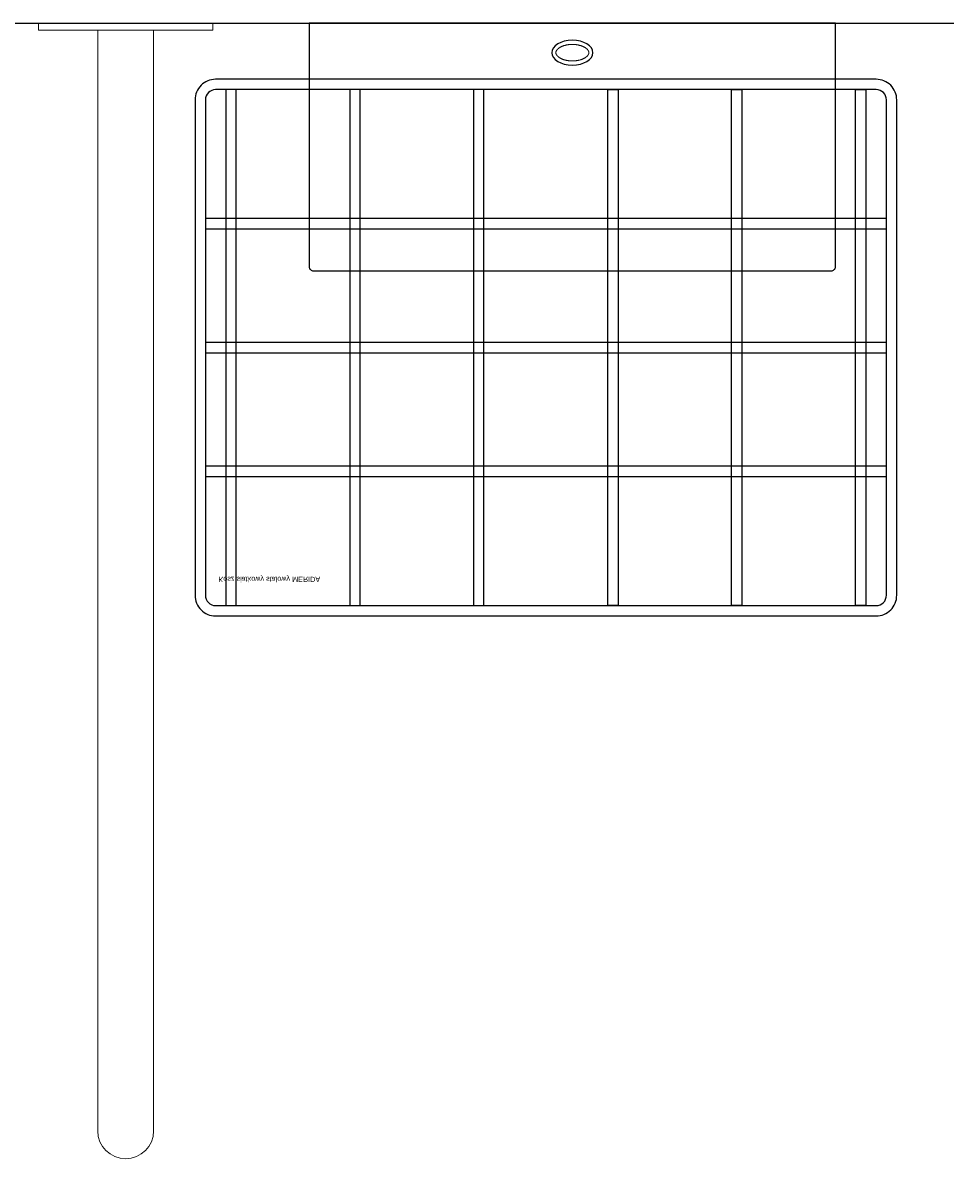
# Model space of a CAD drawing. Header units: millimetres. Extents: x 6161 to 8965, y -9035 to -5431.
# Tile 232 of 256: x 6614 to 6658, y -6009 to -5953. Entities that reach past the tile are written whole.
import ezdxf

# ---------------------------------------------------------------- set-up
doc = ezdxf.new("R2010")
doc.units = ezdxf.units.MM
doc.layers.add('Wyposazenie Wew - Urzadzenia Sanitarne', color=6, linetype='Continuous')
doc.layers.add('Ściany', color=7, linetype='Continuous')
doc.styles.get("Standard").update_dxf_attribs({"font": 'arial.ttf'})

# ---------------------------------------------------------------- blocks, each defined once
blk = doc.blocks.new('Poręcz NPS_Prosta')
at = {"linetype": 'Continuous', "lineweight": 20}
for p, q in [((4.225, 0), (-4.225, 0)), ((-4.225, -0.338), (-4.225, 0)), ((4.225, -0.338), (4.225, 0)), ((4.225, -0.338), (-4.225, -0.338)), ((-1.352, -0.338), (-1.352, -53.665)), ((1.352, -0.338), (1.352, -53.665))]:
    blk.add_line(p, q, dxfattribs=at)
blk.add_arc((0, -53.665), 1.352, 180, 0, dxfattribs=at)
blk = doc.blocks.new('Kosz_MERIDA')
for points in [[(1, 0), (33, 0, -0.414214), (34, -1), (34, -25, -0.414214), (33, -26), (1, -26, -0.414214), (0, -25), (0, -1, -0.414214)], [(1, -0.5), (33, -0.5, -0.414214), (33.5, -1), (33.5, -25, -0.414214), (33, -25.5), (1, -25.5, -0.414214), (0.5, -25), (0.5, -1, -0.414214)]]:
    blk.add_lwpolyline(points, format="xyb", close=True)
at = {"color": 9, "true_color": 0xb8b8b8}
for points in [[(1.5, -0.5), (2, -0.5), (2, -25.5), (1.5, -25.5)], [(7.5, -0.5), (8, -0.5), (8, -25.5), (7.5, -25.5)], [(13.5, -0.5), (14, -0.5), (14, -25.5), (13.5, -25.5)], [(20.5, -0.5), (20, -0.5), (20, -25.5), (20.5, -25.5)], [(26.5, -0.5), (26, -0.5), (26, -25.5), (26.5, -25.5)], [(32.5, -0.5), (32, -0.5), (32, -25.5), (32.5, -25.5)], [(0.5, -6.75), (33.5, -6.75), (33.5, -7.25), (0.5, -7.25)], [(0.5, -12.75), (33.5, -12.75), (33.5, -13.25), (0.5, -13.25)], [(0.5, -18.75), (33.5, -18.75), (33.5, -19.25), (0.5, -19.25)]]:
    blk.add_lwpolyline(points, close=True, dxfattribs=at)
at = {"insert": (1.135, -1.645), "char_height": 0.25, "width": 10.4, "attachment_point": 1}
blk.add_mtext('Kosz siatkowy stalowy MERIDA', dxfattribs=at)
blk = doc.blocks.new('*U98')
blk.add_lwpolyline([(0, 0), (25.5, 0), (25.5, -11.8, -0.414214), (25.3, -12), (0.2, -12, -0.414214), (0, -11.8)], format="xyb", close=True)
blk.add_ellipse((12.75, -1.43), major_axis=(-1, 0), ratio=0.6)
at = {"lineweight": 0}
blk.add_open_spline([(11.95, -1.43), (11.95, -1.434), (11.95, -1.442), (11.952, -1.455), (11.954, -1.468), (11.958, -1.481), (11.963, -1.495), (11.969, -1.509), (11.976, -1.523), (11.986, -1.539), (11.996, -1.554), (12.009, -1.57), (12.023, -1.586), (12.039, -1.602), (12.057, -1.619), (12.077, -1.635), (12.098, -1.651), (12.121, -1.667), (12.146, -1.683), (12.173, -1.698), (12.201, -1.713), (12.23, -1.727), (12.261, -1.74), (12.293, -1.753), (12.327, -1.765), (12.362, -1.776), (12.397, -1.786), (12.434, -1.795), (12.472, -1.803), (12.51, -1.81), (12.549, -1.816), (12.589, -1.821), (12.629, -1.825), (12.669, -1.828), (12.709, -1.829), (12.75, -1.83), (12.791, -1.829), (12.831, -1.828), (12.871, -1.825), (12.911, -1.821), (12.951, -1.816), (12.99, -1.81), (13.028, -1.803), (13.066, -1.795), (13.103, -1.786), (13.138, -1.776), (13.173, -1.765), (13.207, -1.753), (13.239, -1.74), (13.27, -1.727), (13.299, -1.713), (13.327, -1.698), (13.354, -1.683), (13.379, -1.667), (13.402, -1.651), (13.423, -1.635), (13.443, -1.619), (13.461, -1.602), (13.477, -1.586), (13.491, -1.57), (13.504, -1.554), (13.514, -1.539), (13.524, -1.523), (13.531, -1.509), (13.537, -1.495), (13.542, -1.481), (13.546, -1.468), (13.548, -1.455), (13.55, -1.442), (13.55, -1.43), (13.55, -1.417), (13.548, -1.405), (13.546, -1.392), (13.542, -1.379), (13.537, -1.365), (13.531, -1.351), (13.524, -1.336), (13.514, -1.321), (13.504, -1.306), (13.491, -1.29), (13.477, -1.273), (13.461, -1.257), (13.443, -1.241), (13.423, -1.224), (13.402, -1.208), (13.379, -1.192), (13.354, -1.177), (13.327, -1.162), (13.299, -1.147), (13.27, -1.133), (13.239, -1.119), (13.207, -1.107), (13.173, -1.095), (13.138, -1.084), (13.103, -1.074), (13.066, -1.065), (13.028, -1.057), (12.99, -1.05), (12.951, -1.044), (12.911, -1.039), (12.871, -1.035), (12.831, -1.032), (12.791, -1.03), (12.75, -1.03), (12.709, -1.03), (12.669, -1.032), (12.629, -1.035), (12.589, -1.039), (12.549, -1.044), (12.51, -1.05), (12.472, -1.057), (12.434, -1.065), (12.397, -1.074), (12.362, -1.084), (12.327, -1.095), (12.293, -1.107), (12.261, -1.119), (12.23, -1.133), (12.201, -1.147), (12.173, -1.162), (12.146, -1.177), (12.121, -1.192), (12.098, -1.208), (12.077, -1.224), (12.057, -1.241), (12.039, -1.257), (12.023, -1.273), (12.009, -1.29), (11.996, -1.306), (11.986, -1.321), (11.976, -1.336), (11.969, -1.351), (11.963, -1.365), (11.958, -1.379), (11.954, -1.392), (11.952, -1.405), (11.95, -1.417), (11.95, -1.426), (11.95, -1.43)], degree=3, knots=[0, 0, 0, 0, 0.012354, 0.024928, 0.037933, 0.051567, 0.066005, 0.081398, 0.097871, 0.11552, 0.13442, 0.154621, 0.176153, 0.199028, 0.223245, 0.248788, 0.275633, 0.303748, 0.333091, 0.363616, 0.395273, 0.428006, 0.461757, 0.496462, 0.532059, 0.568479, 0.605655, 0.643514, 0.681986, 0.720996, 0.76047, 0.800332, 0.840505, 0.880912, 0.921475, 0.962117, 1.002759, 1.043322, 1.083729, 1.123902, 1.163764, 1.203238, 1.242248, 1.28072, 1.318579, 1.355755, 1.392175, 1.427772, 1.462477, 1.496228, 1.528961, 1.560618, 1.591143, 1.620486, 1.648601, 1.675446, 1.700989, 1.725206, 1.748081, 1.769613, 1.789814, 1.808714, 1.826364, 1.842836, 1.858229, 1.872667, 1.886301, 1.899306, 1.91188, 1.924234, 1.936588, 1.949162, 1.962167, 1.975801, 1.990239, 2.005632, 2.022105, 2.039754, 2.058654, 2.078855, 2.100387, 2.123262, 2.147479, 2.173022, 2.199868, 2.227982, 2.257325, 2.287851, 2.319507, 2.35224, 2.385991, 2.420696, 2.456293, 2.492713, 2.529889, 2.567748, 2.60622, 2.64523, 2.684704, 2.724566, 2.764739, 2.805146, 2.84571, 2.886351, 2.926993, 2.967556, 3.007963, 3.048136, 3.087998, 3.127472, 3.166482, 3.204954, 3.242814, 3.279989, 3.316409, 3.352006, 3.386712, 3.420462, 3.453195, 3.484852, 3.515377, 3.54472, 3.572835, 3.59968, 3.625223, 3.64944, 3.672315, 3.693847, 3.714048, 3.732948, 3.750598, 3.76707, 3.782463, 3.796901, 3.810535, 3.82354, 3.836114, 3.848468, 3.848468, 3.848468, 3.848468], dxfattribs=at)

msp = doc.modelspace()

# ---------------------------------------------------------------- linework, layer by layer
at = {"layer": 'Ściany'}
msp.add_lwpolyline([(6318.833, -6795.225), (6318.833, -6172.317), (6323.833, -6172.317), (6323.833, -6162.317), (6318.833, -6162.317), (6318.833, -5952.817), (6508.872, -5952.817), (6508.872, -6162.317), (6423.833, -6162.317), (6423.833, -6172.317), (6528.872, -6172.317), (6528.872, -6162.317), (6518.872, -6162.317), (6518.872, -5952.817), (6739.872, -5952.817), (6739.872, -6162.317), (6628.872, -6162.317), (6628.872, -6172.317), (6779.872, -6172.317)], dxfattribs=at)

# ---------------------------------------------------------------- block references
at = {"layer": 'Wyposazenie Wew - Urzadzenia Sanitarne'}
msp.add_blockref('Poręcz NPS_Prosta', (6618.642, -5952.817), dxfattribs=at)
at = {"layer": 'Wyposazenie Wew - Urzadzenia Sanitarne', "xscale": -1}
msp.add_blockref('*U98', (6653.035, -5952.817), dxfattribs=at)
at = {"layer": 'Wyposazenie Wew - Urzadzenia Sanitarne', "xscale": -1, "rotation": 180}
msp.add_blockref('Kosz_MERIDA', (6622.002, -5981.536), dxfattribs=at)

doc.saveas('drawing.dxf')
